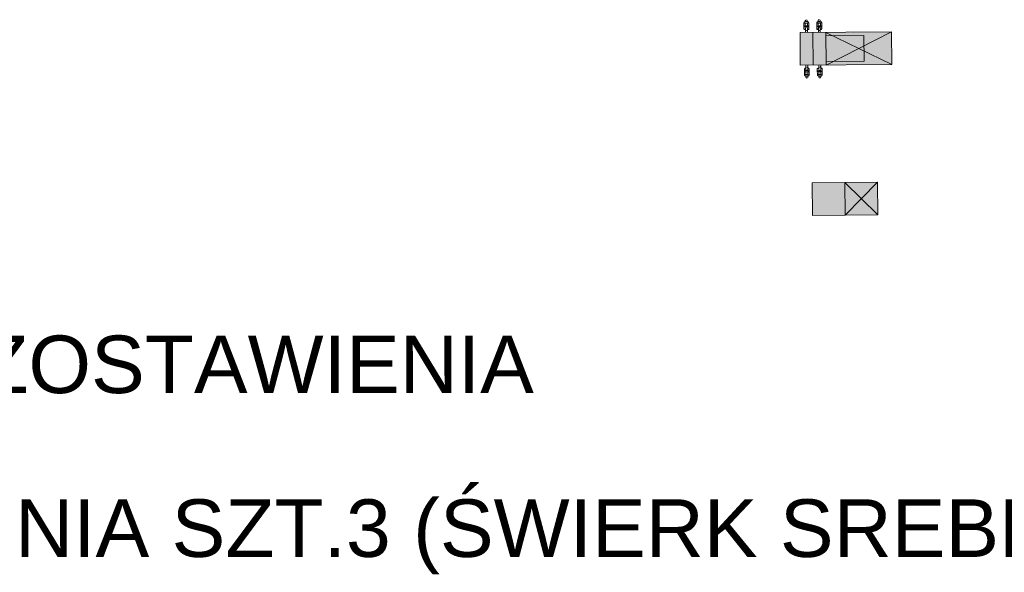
# Model space of a CAD drawing. Header units: metres. Extents: x 7472034 to 8439876, y 5890181 to 5961460.
# Tile 198 of 202: x 8439641 to 8439656, y 5890420 to 5890428. Entities that reach past the tile are written whole.
import ezdxf
from ezdxf.enums import TextEntityAlignment as Align

# ---------------------------------------------------------------- set-up
doc = ezdxf.new("R2010")
doc.units = ezdxf.units.M
doc.header["$MEASUREMENT"] = 0
doc.layers.get('0').update_dxf_attribs({"linetype": 'CONTINUOUS', "lineweight": 5})
for name, color, linetype, lineweight in [('dystrybutor', 252, 'CONTINUOUS', 15), ('KOLOR-GAZ', 2, 'CONTINUOUS', 13), ('PALIWA', 1, 'CONTINUOUS', 20), ('ZAG-OPIS_020', 7, 'CONTINUOUS', 25)]:
    doc.layers.add(name, color=color, linetype=linetype, lineweight=lineweight)
doc.styles.add('ARIAL', font='arial.ttf')

# ---------------------------------------------------------------- blocks, each defined once
blk = doc.blocks.new('dystr.2')
at = {"extrusion": (2.55604e-08, 9.86519e-10, 1)}
for p, q in [((7921938.354, 5949953.273, 0), (7921938.354, 5949953.278, 0)), ((7921938.354, 5949953.211, 0), (7921938.354, 5949953.273, 0)), ((7921938.407, 5949953.298, 0), (7921938.373, 5949953.298, 0)), ((7921938.373, 5949953.298, 0), (7921938.374, 5949953.294, 0)), ((7921938.408, 5949953.294, 0), (7921938.374, 5949953.294, 0)), ((7921938.408, 5949953.272, 0), (7921938.374, 5949953.271, 0)), ((7921938.374, 5949953.271, 0), (7921938.374, 5949953.234, 0)), ((7921938.375, 5949953.311, 0), (7921938.375, 5949953.298, 0)), ((7921938.405, 5949953.298, 0), (7921938.405, 5949953.311, 0)), ((7921938.408, 5949953.294, 0), (7921938.407, 5949953.298, 0)), ((7921938.408, 5949953.234, 0), (7921938.408, 5949953.272, 0)), ((7921938.428, 5949953.278, 0), (7921938.428, 5949953.274, 0)), ((7921938.428, 5949953.274, 0), (7921938.428, 5949953.212, 0)), ((7921938.551, 5949953.275, 0), (7921938.551, 5949953.28, 0)), ((7921938.551, 5949953.214, 0), (7921938.551, 5949953.275, 0)), ((7921938.604, 5949953.3, 0), (7921938.57, 5949953.3, 0)), ((7921938.57, 5949953.3, 0), (7921938.571, 5949953.296, 0)), ((7921938.605, 5949953.296, 0), (7921938.571, 5949953.296, 0)), ((7921938.605, 5949953.274, 0), (7921938.571, 5949953.273, 0)), ((7921938.571, 5949953.273, 0), (7921938.571, 5949953.236, 0)), ((7921938.572, 5949953.313, 0), (7921938.572, 5949953.3, 0)), ((7921938.602, 5949953.3, 0), (7921938.602, 5949953.313, 0)), ((7921938.605, 5949953.296, 0), (7921938.604, 5949953.3, 0)), ((7921938.605, 5949953.236, 0), (7921938.605, 5949953.274, 0)), ((7921938.625, 5949953.28, 0), (7921938.625, 5949953.276, 0)), ((7921938.625, 5949953.276, 0), (7921938.625, 5949953.214, 0)), ((7921939.69, 5949953.144, 0), (7921938.294, 5949953.13, 0)), ((7921938.299, 5949952.63, 0), (7921938.294, 5949953.13, 0)), ((7921938.355, 5949953.184, 0), (7921938.354, 5949953.211, 0)), ((7921938.428, 5949953.217, 0), (7921938.355, 5949953.216, 0)), ((7921938.377, 5949953.185, 0), (7921938.355, 5949953.184, 0)), ((7921938.355, 5949953.183, 0), (7921938.355, 5949953.184, 0)), ((7921938.374, 5949953.234, 0), (7921938.408, 5949953.234, 0)), ((7921938.377, 5949953.175, 0), (7921938.375, 5949953.175, 0)), ((7921938.377, 5949953.149, 0), (7921938.377, 5949953.198, 0)), ((7921938.377, 5949953.148, 0), (7921938.377, 5949953.175, 0)), ((7921938.377, 5949953.148, 0), (7921938.377, 5949953.173, 0)), ((7921938.377, 5949953.148, 0), (7921938.377, 5949953.131, 0)), ((7921938.407, 5949953.199, 0), (7921938.407, 5949953.148, 0)), ((7921938.429, 5949953.185, 0), (7921938.407, 5949953.185, 0)), ((7921938.409, 5949953.175, 0), (7921938.407, 5949953.175, 0)), ((7921938.407, 5949953.131, 0), (7921938.407, 5949953.148, 0)), ((7921938.428, 5949953.212, 0), (7921938.429, 5949953.185, 0)), ((7921938.429, 5949953.185, 0), (7921938.429, 5949953.184, 0)), ((7921938.496, 5949952.632, 0), (7921938.491, 5949953.132, 0)), ((7921938.552, 5949953.187, 0), (7921938.551, 5949953.214, 0)), ((7921938.625, 5949953.219, 0), (7921938.552, 5949953.218, 0)), ((7921938.574, 5949953.187, 0), (7921938.552, 5949953.187, 0)), ((7921938.552, 5949953.185, 0), (7921938.552, 5949953.187, 0)), ((7921938.571, 5949953.236, 0), (7921938.605, 5949953.236, 0)), ((7921938.574, 5949953.177, 0), (7921938.572, 5949953.177, 0)), ((7921938.574, 5949953.151, 0), (7921938.574, 5949953.2, 0)), ((7921938.574, 5949953.15, 0), (7921938.574, 5949953.177, 0)), ((7921938.574, 5949953.15, 0), (7921938.574, 5949953.175, 0)), ((7921938.574, 5949953.15, 0), (7921938.574, 5949953.133, 0)), ((7921938.604, 5949953.201, 0), (7921938.604, 5949953.15, 0)), ((7921938.626, 5949953.187, 0), (7921938.604, 5949953.187, 0)), ((7921938.606, 5949953.177, 0), (7921938.604, 5949953.177, 0)), ((7921938.604, 5949953.133, 0), (7921938.604, 5949953.15, 0)), ((7921938.625, 5949953.214, 0), (7921938.626, 5949953.187, 0)), ((7921938.626, 5949953.187, 0), (7921938.626, 5949953.186, 0)), ((7921938.693, 5949952.634, 0), (7921938.688, 5949953.134, 0)), ((7921938.693, 5949952.634, 0), (7921938.688, 5949953.134, 0)), ((7921939.69, 5949953.144, 0), (7921939.11, 5949953.138, 0)), ((7921939.695, 5949952.644, 0), (7921939.69, 5949953.144, 0)), ((7921939.695, 5949952.644, 0), (7921939.69, 5949953.144, 0)), ((7921939.695, 5949952.644, 0), (7921939.69, 5949953.144, 0)), ((7921939.695, 5949952.644, 0), (7921939.69, 5949953.144, 0)), ((7921939.695, 5949952.644, 0), (7921939.69, 5949953.144, 0)), ((7921938.299, 5949952.63, 0), (7921939.695, 5949952.644, 0)), ((7921938.361, 5949952.578, 0), (7921938.361, 5949952.576, 0)), ((7921938.383, 5949952.576, 0), (7921938.361, 5949952.576, 0)), ((7921938.361, 5949952.576, 0), (7921938.361, 5949952.549, 0)), ((7921938.361, 5949952.549, 0), (7921938.362, 5949952.488, 0)), ((7921938.435, 5949952.545, 0), (7921938.362, 5949952.545, 0)), ((7921938.383, 5949952.586, 0), (7921938.381, 5949952.586, 0)), ((7921938.382, 5949952.527, 0), (7921938.416, 5949952.528, 0)), ((7921938.382, 5949952.49, 0), (7921938.382, 5949952.527, 0)), ((7921938.383, 5949952.613, 0), (7921938.383, 5949952.631, 0)), ((7921938.383, 5949952.563, 0), (7921938.383, 5949952.613, 0)), ((7921938.413, 5949952.631, 0), (7921938.413, 5949952.614, 0)), ((7921938.413, 5949952.614, 0), (7921938.413, 5949952.589, 0)), ((7921938.413, 5949952.587, 0), (7921938.413, 5949952.614, 0)), ((7921938.413, 5949952.563, 0), (7921938.413, 5949952.613, 0)), ((7921938.415, 5949952.587, 0), (7921938.413, 5949952.587, 0)), ((7921938.435, 5949952.577, 0), (7921938.413, 5949952.577, 0)), ((7921938.416, 5949952.528, 0), (7921938.416, 5949952.49, 0)), ((7921938.435, 5949952.577, 0), (7921938.435, 5949952.578, 0)), ((7921938.435, 5949952.55, 0), (7921938.435, 5949952.577, 0)), ((7921938.436, 5949952.488, 0), (7921938.435, 5949952.55, 0)), ((7921938.558, 5949952.58, 0), (7921938.558, 5949952.578, 0)), ((7921938.58, 5949952.579, 0), (7921938.558, 5949952.578, 0)), ((7921938.558, 5949952.578, 0), (7921938.558, 5949952.551, 0)), ((7921938.558, 5949952.551, 0), (7921938.559, 5949952.49, 0)), ((7921938.632, 5949952.548, 0), (7921938.559, 5949952.547, 0)), ((7921938.58, 5949952.588, 0), (7921938.578, 5949952.588, 0)), ((7921938.579, 5949952.529, 0), (7921938.613, 5949952.53, 0)), ((7921938.579, 5949952.492, 0), (7921938.579, 5949952.529, 0)), ((7921938.58, 5949952.615, 0), (7921938.58, 5949952.633, 0)), ((7921938.58, 5949952.565, 0), (7921938.58, 5949952.615, 0)), ((7921938.61, 5949952.633, 0), (7921938.61, 5949952.616, 0)), ((7921938.61, 5949952.616, 0), (7921938.61, 5949952.591, 0)), ((7921938.61, 5949952.589, 0), (7921938.61, 5949952.616, 0)), ((7921938.61, 5949952.565, 0), (7921938.61, 5949952.615, 0)), ((7921938.612, 5949952.589, 0), (7921938.61, 5949952.589, 0)), ((7921938.632, 5949952.579, 0), (7921938.61, 5949952.579, 0)), ((7921938.613, 5949952.53, 0), (7921938.613, 5949952.492, 0)), ((7921938.632, 5949952.579, 0), (7921938.632, 5949952.58, 0)), ((7921938.632, 5949952.552, 0), (7921938.632, 5949952.579, 0)), ((7921938.633, 5949952.491, 0), (7921938.632, 5949952.552, 0)), ((7921938.362, 5949952.488, 0), (7921938.362, 5949952.483, 0)), ((7921938.416, 5949952.49, 0), (7921938.382, 5949952.49, 0)), ((7921938.416, 5949952.467, 0), (7921938.382, 5949952.467, 0)), ((7921938.382, 5949952.463, 0), (7921938.382, 5949952.467, 0)), ((7921938.416, 5949952.464, 0), (7921938.382, 5949952.463, 0)), ((7921938.384, 5949952.451, 0), (7921938.384, 5949952.463, 0)), ((7921938.414, 5949952.464, 0), (7921938.414, 5949952.451, 0)), ((7921938.416, 5949952.467, 0), (7921938.416, 5949952.464, 0)), ((7921938.436, 5949952.484, 0), (7921938.436, 5949952.488, 0)), ((7921938.559, 5949952.49, 0), (7921938.559, 5949952.485, 0)), ((7921938.613, 5949952.492, 0), (7921938.579, 5949952.492, 0)), ((7921938.613, 5949952.47, 0), (7921938.579, 5949952.469, 0)), ((7921938.579, 5949952.465, 0), (7921938.579, 5949952.469, 0)), ((7921938.613, 5949952.466, 0), (7921938.579, 5949952.465, 0)), ((7921938.581, 5949952.453, 0), (7921938.581, 5949952.465, 0)), ((7921938.611, 5949952.466, 0), (7921938.611, 5949952.453, 0)), ((7921938.613, 5949952.47, 0), (7921938.613, 5949952.466, 0)), ((7921938.633, 5949952.486, 0), (7921938.633, 5949952.491, 0))]:
    blk.add_line(p, q, dxfattribs=at)
at = {"extrusion": (2.55604e-08, 9.86519e-10, 1), "elevation": 0.208}
for points in [[(7921938.354, 5949953.278), (7921938.359, 5949953.292), (7921938.373, 5949953.298)], [(7921938.354, 5949953.273), (7921938.356, 5949953.281)], [(7921938.374, 5949953.294), (7921938.359, 5949953.288), (7921938.356, 5949953.281)], [(7921938.356, 5949953.281), (7921938.367, 5949953.272), (7921938.374, 5949953.271)], [(7921938.375, 5949953.311), (7921938.376, 5949953.316)], [(7921938.375, 5949953.311), (7921938.376, 5949953.316)], [(7921938.377, 5949953.317), (7921938.379, 5949953.32)], [(7921938.381, 5949953.322), (7921938.383, 5949953.324)], [(7921938.386, 5949953.325), (7921938.39, 5949953.326)], [(7921938.393, 5949953.325), (7921938.395, 5949953.325)], [(7921938.398, 5949953.323), (7921938.4, 5949953.322)], [(7921938.402, 5949953.32), (7921938.403, 5949953.319)], [(7921938.404, 5949953.316), (7921938.405, 5949953.311)], [(7921938.404, 5949953.316), (7921938.405, 5949953.311)], [(7921938.407, 5949953.298), (7921938.422, 5949953.292), (7921938.428, 5949953.278)], [(7921938.426, 5949953.282), (7921938.414, 5949953.293), (7921938.408, 5949953.294)], [(7921938.408, 5949953.272), (7921938.422, 5949953.277), (7921938.426, 5949953.282)], [(7921938.426, 5949953.282), (7921938.428, 5949953.274)], [(7921938.551, 5949953.28), (7921938.556, 5949953.294), (7921938.57, 5949953.3)], [(7921938.551, 5949953.275), (7921938.553, 5949953.284)], [(7921938.571, 5949953.296), (7921938.556, 5949953.29), (7921938.553, 5949953.284)], [(7921938.553, 5949953.284), (7921938.564, 5949953.274), (7921938.571, 5949953.273)], [(7921938.572, 5949953.313), (7921938.573, 5949953.318)], [(7921938.572, 5949953.313), (7921938.573, 5949953.318)], [(7921938.574, 5949953.319), (7921938.576, 5949953.323)], [(7921938.578, 5949953.324), (7921938.58, 5949953.326)], [(7921938.583, 5949953.327), (7921938.587, 5949953.328)], [(7921938.59, 5949953.327), (7921938.592, 5949953.327)], [(7921938.595, 5949953.326), (7921938.597, 5949953.324)], [(7921938.599, 5949953.322), (7921938.6, 5949953.321)], [(7921938.601, 5949953.318), (7921938.602, 5949953.313)], [(7921938.601, 5949953.318), (7921938.602, 5949953.313)], [(7921938.604, 5949953.3), (7921938.619, 5949953.294), (7921938.625, 5949953.28)], [(7921938.623, 5949953.284), (7921938.611, 5949953.295), (7921938.605, 5949953.296)], [(7921938.605, 5949953.274), (7921938.619, 5949953.279), (7921938.623, 5949953.284)], [(7921938.623, 5949953.284), (7921938.625, 5949953.276)], [(7921938.355, 5949953.216), (7921938.354, 5949953.211)], [(7921938.374, 5949953.234), (7921938.36, 5949953.227), (7921938.355, 5949953.216)], [(7921938.355, 5949953.183), (7921938.361, 5949953.177), (7921938.375, 5949953.175)], [(7921938.377, 5949953.198), (7921938.381, 5949953.207), (7921938.391, 5949953.211), (7921938.402, 5949953.207), (7921938.407, 5949953.199)], [(7921938.377, 5949953.148), (7921938.378, 5949953.152)], [(7921938.38, 5949953.155), (7921938.38, 5949953.155)], [(7921938.382, 5949953.157), (7921938.384, 5949953.158)], [(7921938.387, 5949953.159), (7921938.389, 5949953.16)], [(7921938.392, 5949953.16), (7921938.397, 5949953.16)], [(7921938.399, 5949953.159), (7921938.402, 5949953.157)], [(7921938.403, 5949953.156), (7921938.405, 5949953.154)], [(7921938.406, 5949953.152), (7921938.407, 5949953.148)], [(7921938.428, 5949953.217), (7921938.418, 5949953.231), (7921938.408, 5949953.234)], [(7921938.409, 5949953.175), (7921938.423, 5949953.178), (7921938.429, 5949953.184)], [(7921938.428, 5949953.212), (7921938.428, 5949953.217)], [(7921938.552, 5949953.218), (7921938.551, 5949953.214)], [(7921938.571, 5949953.236), (7921938.557, 5949953.229), (7921938.552, 5949953.218)], [(7921938.552, 5949953.185), (7921938.558, 5949953.179), (7921938.572, 5949953.177)], [(7921938.574, 5949953.2), (7921938.578, 5949953.209), (7921938.588, 5949953.213), (7921938.599, 5949953.209), (7921938.604, 5949953.201)], [(7921938.574, 5949953.15), (7921938.575, 5949953.154)], [(7921938.577, 5949953.157), (7921938.577, 5949953.157)], [(7921938.579, 5949953.159), (7921938.581, 5949953.16)], [(7921938.584, 5949953.161), (7921938.586, 5949953.162)], [(7921938.589, 5949953.162), (7921938.594, 5949953.162)], [(7921938.596, 5949953.161), (7921938.599, 5949953.159)], [(7921938.6, 5949953.158), (7921938.602, 5949953.156)], [(7921938.603, 5949953.154), (7921938.604, 5949953.15)], [(7921938.625, 5949953.219), (7921938.615, 5949953.233), (7921938.605, 5949953.236)], [(7921938.606, 5949953.177), (7921938.62, 5949953.18), (7921938.626, 5949953.186)], [(7921938.625, 5949953.214), (7921938.625, 5949953.219)], [(7921938.361, 5949952.578), (7921938.367, 5949952.584), (7921938.381, 5949952.586)], [(7921938.362, 5949952.545), (7921938.361, 5949952.549)], [(7921938.382, 5949952.527), (7921938.367, 5949952.534), (7921938.362, 5949952.545)], [(7921938.383, 5949952.613), (7921938.384, 5949952.609)], [(7921938.383, 5949952.563), (7921938.388, 5949952.554), (7921938.398, 5949952.551), (7921938.409, 5949952.555), (7921938.413, 5949952.563)], [(7921938.385, 5949952.606), (7921938.386, 5949952.606)], [(7921938.388, 5949952.604), (7921938.39, 5949952.603)], [(7921938.393, 5949952.602), (7921938.395, 5949952.601)], [(7921938.398, 5949952.601), (7921938.403, 5949952.602)], [(7921938.405, 5949952.603), (7921938.408, 5949952.604)], [(7921938.409, 5949952.606), (7921938.411, 5949952.608)], [(7921938.412, 5949952.61), (7921938.413, 5949952.614)], [(7921938.415, 5949952.587), (7921938.429, 5949952.584), (7921938.435, 5949952.578)], [(7921938.435, 5949952.545), (7921938.425, 5949952.531), (7921938.416, 5949952.528)], [(7921938.435, 5949952.55), (7921938.435, 5949952.545)], [(7921938.558, 5949952.58), (7921938.564, 5949952.586), (7921938.578, 5949952.588)], [(7921938.559, 5949952.547), (7921938.558, 5949952.551)], [(7921938.579, 5949952.529), (7921938.564, 5949952.536), (7921938.559, 5949952.547)], [(7921938.58, 5949952.615), (7921938.581, 5949952.611)], [(7921938.58, 5949952.565), (7921938.585, 5949952.556), (7921938.595, 5949952.553), (7921938.606, 5949952.557), (7921938.61, 5949952.565)], [(7921938.582, 5949952.609), (7921938.583, 5949952.608)], [(7921938.585, 5949952.606), (7921938.587, 5949952.605)], [(7921938.59, 5949952.604), (7921938.592, 5949952.604)], [(7921938.595, 5949952.603), (7921938.6, 5949952.604)], [(7921938.602, 5949952.605), (7921938.605, 5949952.607)], [(7921938.606, 5949952.608), (7921938.608, 5949952.61)], [(7921938.609, 5949952.612), (7921938.61, 5949952.616)], [(7921938.612, 5949952.589), (7921938.626, 5949952.586), (7921938.632, 5949952.58)], [(7921938.632, 5949952.548), (7921938.622, 5949952.533), (7921938.613, 5949952.53)], [(7921938.632, 5949952.552), (7921938.632, 5949952.548)], [(7921938.362, 5949952.488), (7921938.364, 5949952.479)], [(7921938.362, 5949952.483), (7921938.368, 5949952.469), (7921938.382, 5949952.463), (7921938.382, 5949952.463)], [(7921938.364, 5949952.479), (7921938.375, 5949952.489), (7921938.382, 5949952.49)], [(7921938.382, 5949952.467), (7921938.368, 5949952.473), (7921938.364, 5949952.479)], [(7921938.384, 5949952.451), (7921938.385, 5949952.445)], [(7921938.386, 5949952.444), (7921938.388, 5949952.441)], [(7921938.39, 5949952.439), (7921938.393, 5949952.437)], [(7921938.395, 5949952.437), (7921938.4, 5949952.436)], [(7921938.402, 5949952.436), (7921938.405, 5949952.437)], [(7921938.407, 5949952.438), (7921938.409, 5949952.439)], [(7921938.412, 5949952.442), (7921938.412, 5949952.443)], [(7921938.414, 5949952.446), (7921938.414, 5949952.451)], [(7921938.416, 5949952.49), (7921938.43, 5949952.485), (7921938.434, 5949952.48)], [(7921938.416, 5949952.464), (7921938.43, 5949952.47), (7921938.436, 5949952.484)], [(7921938.434, 5949952.48), (7921938.423, 5949952.469), (7921938.416, 5949952.467)], [(7921938.434, 5949952.48), (7921938.436, 5949952.488)], [(7921938.559, 5949952.49), (7921938.561, 5949952.481)], [(7921938.559, 5949952.485), (7921938.565, 5949952.471), (7921938.579, 5949952.465), (7921938.579, 5949952.465)], [(7921938.561, 5949952.481), (7921938.572, 5949952.491), (7921938.579, 5949952.492)], [(7921938.579, 5949952.469), (7921938.565, 5949952.475), (7921938.561, 5949952.481)], [(7921938.581, 5949952.453), (7921938.582, 5949952.447)], [(7921938.583, 5949952.446), (7921938.585, 5949952.443)], [(7921938.587, 5949952.441), (7921938.59, 5949952.44)], [(7921938.592, 5949952.439), (7921938.597, 5949952.438)], [(7921938.599, 5949952.438), (7921938.602, 5949952.439)], [(7921938.604, 5949952.44), (7921938.606, 5949952.442)], [(7921938.609, 5949952.444), (7921938.609, 5949952.445)], [(7921938.61, 5949952.448), (7921938.611, 5949952.453)], [(7921938.613, 5949952.492), (7921938.627, 5949952.487), (7921938.631, 5949952.482)], [(7921938.613, 5949952.466), (7921938.627, 5949952.472), (7921938.633, 5949952.486)], [(7921938.631, 5949952.482), (7921938.62, 5949952.471), (7921938.613, 5949952.47)], [(7921938.631, 5949952.482), (7921938.633, 5949952.491)]]:
    blk.add_lwpolyline(points, dxfattribs=at)
at = {"extrusion": (2.55604e-08, 9.86519e-10, 1), "elevation": 0.208, "flags": 128}
for points in [[(7921939.695, 5949952.644), (7921938.688, 5949953.134)], [(7921939.69, 5949953.144), (7921938.693, 5949952.634)]]:
    blk.add_lwpolyline(points, dxfattribs=at)
at = {"extrusion": (2.55604e-08, 9.86519e-10, 1), "elevation": 0.208}
blk.add_lwpolyline([(7921938.688, 5949953.081), (7921939.268, 5949953.087), (7921939.272, 5949952.692), (7921938.692, 5949952.686)], close=True, dxfattribs=at)

msp = doc.modelspace()

# ---------------------------------------------------------------- hatches: boundary and pattern name
at = {"layer": 'KOLOR-GAZ'}
h = msp.add_hatch(color=256, dxfattribs=at)
h.dxf.hatch_style = 1
h.paths.add_polyline_path([(8439654.383, 5890425.295), (8439653.383, 5890425.285), (8439653.378, 5890425.785), (8439654.378, 5890425.795)])
at = {"layer": 'PALIWA'}
h = msp.add_hatch(color=256, dxfattribs=at)
h.dxf.hatch_style = 1
h.paths.add_polyline_path([(8439653.198, 5890427.583), (8439654.595, 5890427.597), (8439654.589, 5890428.097), (8439653.193, 5890428.083)])

# ---------------------------------------------------------------- linework, layer by layer
at = {"layer": 'PALIWA', "color": 0, "lineweight": 0, "elevation": 0}
msp.add_lwpolyline([(8439654.378, 5890425.795), (8439653.378, 5890425.785), (8439653.383, 5890425.285), (8439654.383, 5890425.295)], close=True, dxfattribs=at)
at = {"layer": 'PALIWA', "color": 0, "lineweight": 0, "elevation": 0, "flags": 128}
for points in [[(8439653.883, 5890425.29), (8439653.878, 5890425.79)], [(8439654.383, 5890425.295), (8439653.878, 5890425.79)], [(8439654.378, 5890425.795), (8439653.883, 5890425.29)]]:
    msp.add_lwpolyline(points, dxfattribs=at)

# ---------------------------------------------------------------- block references
at = {"layer": 'dystrybutor'}
msp.add_blockref('dystr.2', (517714.899, -59525.047, 0), dxfattribs=at)

# ---------------------------------------------------------------- texts
at = {"layer": 'ZAG-OPIS_020', "lineweight": 25, "style": 'ARIAL'}
for s, p in [('ISTNIEJĄCE DRZEWA DO POZOSTAWIENIA', (8439623.587, 5890423.012)), ('PROJ. DRZEWA DO NASADZENIA SZT.3 (ŚWIERK SREBRNY)', (8439623.587, 5890420.508))]:
    msp.add_text(s, height=0.88, dxfattribs=at).set_placement(p, align=Align.MIDDLE_LEFT)

doc.saveas('drawing.dxf')
